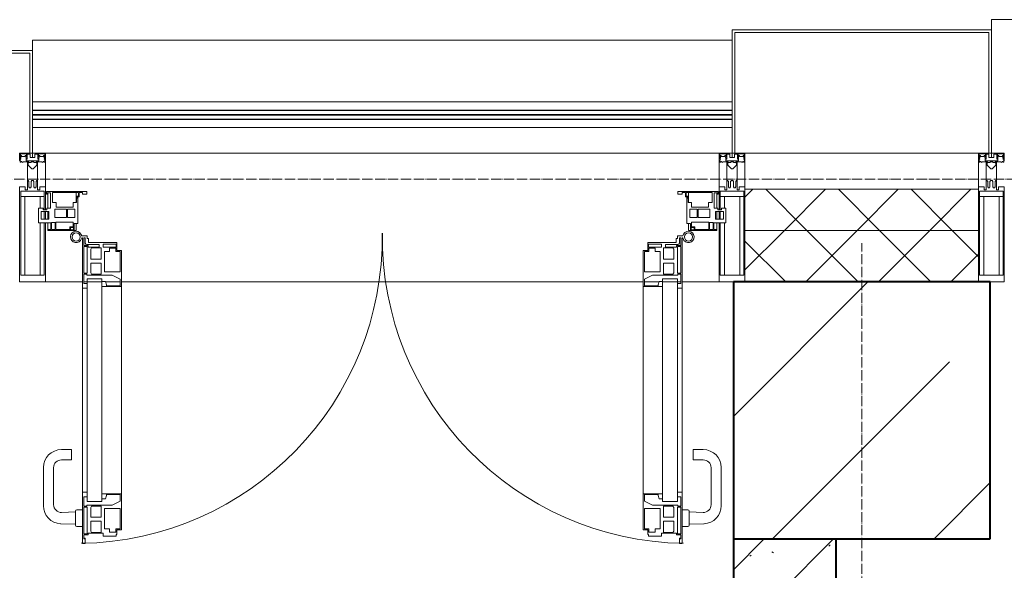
# Model space of a CAD drawing. Header units: millimetres. Extents: x -816133 to 919604, y 87941 to 147341.
# Tile 90 of 256: x -39692 to -37774, y 137513 to 138584. Entities that reach past the tile are written whole.
import ezdxf

# ---------------------------------------------------------------- set-up
doc = ezdxf.new("R2010")
doc.units = ezdxf.units.MM
doc.linetypes.add('ADSK_Линия сетки', pattern=[25, 20, -2.5, 0, -2.5])
doc.linetypes.add('Линия сетки', pattern=[25, 20, -2.5, 0, -2.5])
for name, color, linetype, lineweight in [('A-200-M_WALL', 7, 'Continuous', 18), ('A-200-M_WALL_INT', 7, 'Continuous', 18), ('A-200-M_WALL_PAT', 7, 'Continuous', 40), ('A-214-M_CURT_WALL', 7, 'Continuous', 18), ('A-215-M_CURT_PANEL', 7, 'Continuous', 18), ('A-280-M_COLUMN', 7, 'Continuous', 18), ('A-325-M_DOOR', 7, 'Continuous', 18), ('S-280-M_COLUMN', 7, 'Continuous', 18), ('Z-030-M_GRID', 7, 'Continuous', 9), ('Z-060-M_DETAIL', 7, 'Continuous', 18), ('Поручни', 252, 'Continuous', 5), ('СС-011-ПОЖ-СИГНАЛИЗАЦИЯ', 1, 'Continuous', 30)]:
    doc.layers.add(name, color=color, linetype=linetype, lineweight=lineweight)

# ---------------------------------------------------------------- blocks, each defined once
blk = doc.blocks.new('10эт')
at = {"layer": 'S-280-M_COLUMN', "lineweight": 9}
h = blk.add_hatch(dxfattribs=at)
h.set_pattern_fill('FP_6', color=9, style=0, pattern_type=2)
h.set_pattern_definition([(45, (221501.7, 104051.05), (-314.309, 314.309), []), (45, (221816.03, 104051.05), (-314.309, 314.309), [555.625, -111.125, 3.353, -107.772])])
h.paths.add_polyline_path([(322501.7, 136451.1), (322501.7, 136951.1), (322001.7, 136951.1), (322001.7, 136451.1), (322179.8, 136451.1)])
at = {"layer": 'A-200-M_WALL', "color": 9, "lineweight": 9}
for p, q in [((322479.2, 137131.1), (322024.2, 137131.1)), ((322024.2, 137131.1), (322024.2, 136951.1)), ((322479.2, 136951.1), (322479.2, 137131.1)), ((322479.2, 137051.1), (322024.2, 137051.1))]:
    blk.add_line(p, q, dxfattribs=at)
at = {"layer": 'A-200-M_WALL_INT', "color": 9, "lineweight": 40}
for p, q in [((322001.7, 136451.1), (322001.7, 129901.1)), ((322201.7, 130651.1), (322201.7, 136451.1))]:
    blk.add_line(p, q, dxfattribs=at)
at = {"layer": 'A-200-M_WALL_PAT', "color": 9, "linetype": 'Continuous', "lineweight": 5}
for p, q in [((322024.2, 137115.6), (322039.7, 137131.1)), ((322144.9, 137051.1), (322064.9, 137131.1)), ((322101.1, 137051.1), (322181.1, 137131.1)), ((322286.3, 137051.1), (322206.3, 137131.1)), ((322242.5, 137051.1), (322322.5, 137131.1)), ((322427.7, 137051.1), (322347.7, 137131.1)), ((322384, 137051.1), (322464, 137131.1)), ((322024.2, 136974.1), (322101.1, 137051.1)), ((322142.5, 136951.1), (322242.5, 137051.1)), ((322244.9, 136951.1), (322144.9, 137051.1)), ((322284, 136951.1), (322384, 137051.1)), ((322386.3, 136951.1), (322286.3, 137051.1)), ((322479.2, 136999.6), (322427.7, 137051.1)), ((322103.5, 136951.1), (322024.2, 137030.3)), ((322425.4, 136951.1), (322479.2, 137004.9))]:
    blk.add_line(p, q, dxfattribs=at)
at = {"layer": 'A-200-M_WALL_PAT', "color": 9, "linetype": 'Continuous', "lineweight": 9}
for p, q in [((322001.7, 136256.2), (322196.6, 136451.1)), ((322001.7, 136390.9), (322061.9, 136451.1)), ((322187.5, 136437), (322190.2, 136439.1)), ((322033.5, 136417.5), (322036.2, 136419.5)), ((322076.7, 136425.9), (322079.6, 136424.1))]:
    blk.add_line(p, q, dxfattribs=at)
at = {"layer": 'A-214-M_CURT_WALL', "color": 9, "lineweight": 5, "extrusion": (0, 0, -1)}
for p, q in [((320631.7, 137201.1), (320611.7, 137201.1)), ((320661.7, 137201.1), (320636.7, 137201.1)), ((320661.7, 137091), (320661.7, 137201.1)), ((321999.2, 137201.1), (321974.2, 137201.1)), ((321974.2, 137201.1), (321974.2, 137091)), ((322024.2, 137201.1), (322004.2, 137201.1)), ((322024.2, 136951.1), (322024.2, 137201.1)), ((322499.2, 137201.1), (322479.2, 137201.1)), ((322479.2, 137201.1), (322479.2, 136951.1)), ((322529.2, 137201.1), (322504.2, 137201.1)), ((320661.7, 137072.7), (320661.7, 137087.7)), ((321974.2, 137087.7), (321974.2, 137072.7)), ((320661.7, 136951.1), (320661.7, 137066)), ((321974.2, 137066), (321974.2, 136951.1)), ((320611.7, 136951.1), (320661.7, 136951.1)), ((321974.2, 136951.1), (322001.7, 136951.1)), ((322501.7, 136951.1), (322529.2, 136951.1))]:
    blk.add_line(p, q, dxfattribs=at)
at = {"layer": 'A-214-M_CURT_WALL', "color": 9, "lineweight": 5}
for p, q in [((321974.2, 137201.1), (320661.7, 137201.1)), ((320734.3, 136951.1), (320661.7, 136951.1)), ((320772, 136951.1), (320736.4, 136951.1)), ((320807.4, 136951.1), (320778.8, 136951.1)), ((321826.2, 136951.1), (320809.7, 136951.1)), ((321857.1, 136951.1), (321828.5, 136951.1)), ((321899.6, 136951.1), (321863.9, 136951.1)), ((321974.2, 136951.1), (321901.7, 136951.1))]:
    blk.add_line(p, q, dxfattribs=at)
at = {"layer": 'A-215-M_CURT_PANEL', "color": 9, "lineweight": 5}
for p, q in [((320663.7, 137121.6), (320663.7, 137126.6)), ((320663.7, 137126.6), (320742.7, 137126.6)), ((320665.2, 137121.6), (320663.7, 137121.6)), ((320665.2, 137124.4), (320665.2, 137121.6)), ((320671.7, 137124.4), (320665.2, 137124.4)), ((320666.7, 137124.4), (320666.7, 137094.5)), ((320671.7, 137094.5), (320671.7, 137124.4)), ((320726, 137124.8), (320675.5, 137124.8)), ((320675.5, 137124.8), (320675.5, 137105.6)), ((320721.7, 137105.6), (320721.7, 137124.9)), ((320726, 137118), (320726, 137124.8)), ((320727.7, 137124.6), (320727.7, 137116.3)), ((320734.1, 137124.6), (320727.7, 137124.6)), ((320734.1, 137121.6), (320734.1, 137124.6)), ((320742.7, 137121.6), (320734.1, 137121.6)), ((320742.7, 137126.6), (320742.7, 137121.6)), ((321893.2, 137126.6), (321972.2, 137126.6)), ((321893.2, 137121.6), (321893.2, 137126.6)), ((321901.8, 137121.6), (321893.2, 137121.6)), ((321901.8, 137124.6), (321901.8, 137121.6)), ((321908.2, 137124.6), (321901.8, 137124.6)), ((321908.2, 137116.3), (321908.2, 137124.6)), ((321909.9, 137124.8), (321909.9, 137118)), ((321960.4, 137124.8), (321909.9, 137124.8)), ((321914.2, 137124.9), (321914.2, 137105.6)), ((321960.4, 137105.6), (321960.4, 137124.8)), ((321964.2, 137124.4), (321964.2, 137094.5)), ((321970.7, 137124.4), (321964.2, 137124.4)), ((321969.2, 137094.5), (321969.2, 137124.4)), ((321970.7, 137121.6), (321970.7, 137124.4)), ((321972.2, 137121.6), (321970.7, 137121.6)), ((321972.2, 137126.6), (321972.2, 137121.6)), ((320675.5, 137105.6), (320682.7, 137105.6)), ((320682.7, 137105.6), (320682.7, 137096.1)), ((320715.9, 137105.6), (320722.2, 137105.6)), ((320715.9, 137096.1), (320715.9, 137105.6)), ((320722.2, 137112.1), (320723, 137112.9)), ((320722.2, 137105.6), (320722.2, 137112.1)), ((320723, 137118), (320726, 137118)), ((320723, 137112.9), (320723, 137118)), ((320724.7, 137116.3), (320724.7, 137064.5)), ((320727.7, 137116.3), (320724.7, 137116.3)), ((321911.2, 137116.3), (321908.2, 137116.3)), ((321909.9, 137118), (321912.9, 137118)), ((321911.2, 137064.5), (321911.2, 137116.3)), ((321912.9, 137118), (321912.9, 137112.9)), ((321912.9, 137112.9), (321913.7, 137112.1)), ((321913.7, 137112.1), (321913.7, 137105.6)), ((321913.7, 137105.6), (321920, 137105.6)), ((321920, 137105.6), (321920, 137096.1)), ((321953.2, 137105.6), (321960.4, 137105.6)), ((321953.2, 137096.1), (321953.2, 137105.6)), ((320648.7, 137094.5), (320657.7, 137094.5)), ((320648.7, 137066), (320648.7, 137094.5)), ((320653.8, 137087.7), (320653.8, 137072.7)), ((320668.8, 137087.7), (320653.8, 137087.7)), ((320657.7, 137094.5), (320657.7, 137091)), ((320657.7, 137091), (320664.7, 137091)), ((320664.7, 137094.5), (320671.7, 137094.5)), ((320664.7, 137091), (320664.7, 137094.5)), ((320666.7, 137087.7), (320666.7, 137072.7)), ((320668.8, 137072.7), (320668.8, 137087.7)), ((320680.1, 137092.3), (320680.1, 137076.1)), ((320702.8, 137092.3), (320680.1, 137092.3)), ((320682.7, 137096.1), (320715.9, 137096.1)), ((320702.8, 137076.1), (320702.8, 137092.3)), ((320705, 137092.3), (320705, 137076.1)), ((320719.3, 137092.3), (320705, 137092.3)), ((320719.3, 137076.1), (320719.3, 137092.3)), ((321916.7, 137092.3), (321916.7, 137076.1)), ((321930.9, 137092.3), (321916.7, 137092.3)), ((321920, 137096.1), (321953.2, 137096.1)), ((321930.9, 137076.1), (321930.9, 137092.3)), ((321933.1, 137092.3), (321933.1, 137076.1)), ((321955.8, 137092.3), (321933.1, 137092.3)), ((321955.8, 137076.1), (321955.8, 137092.3)), ((321964.2, 137094.5), (321971.2, 137094.5)), ((321967.1, 137087.7), (321967.1, 137072.7)), ((321982.1, 137087.7), (321967.1, 137087.7)), ((321969.2, 137072.7), (321969.2, 137087.7)), ((321971.2, 137094.5), (321971.2, 137091)), ((321971.2, 137091), (321978.2, 137091)), ((321978.2, 137094.5), (321987.2, 137094.5)), ((321978.2, 137091), (321978.2, 137094.5)), ((321982.1, 137072.7), (321982.1, 137087.7)), ((321987.2, 137094.5), (321987.2, 137066)), ((320672.1, 137066), (320648.7, 137066)), ((320653.8, 137072.7), (320668.8, 137072.7)), ((320666.7, 137066), (320666.7, 137052.6)), ((320672.1, 137052.6), (320672.1, 137066)), ((320673.7, 137066.5), (320673.7, 137052.9)), ((320680.7, 137066.5), (320673.7, 137066.5)), ((320680.1, 137076.1), (320702.8, 137076.1)), ((320680.7, 137052.9), (320680.7, 137066.5)), ((320682.1, 137066.8), (320682.1, 137052.7)), ((320716.1, 137066.8), (320682.1, 137066.8)), ((320705, 137076.1), (320719.3, 137076.1)), ((320716.1, 137058.3), (320716.1, 137066.8)), ((320717.7, 137064.5), (320717.7, 137051.1)), ((320724.7, 137064.5), (320717.7, 137064.5)), ((320721.7, 137051.1), (320721.7, 137064.5)), ((321918.2, 137064.5), (321911.2, 137064.5)), ((321914.2, 137064.5), (321914.2, 137051.1)), ((321916.7, 137076.1), (321930.9, 137076.1)), ((321918.2, 137051.1), (321918.2, 137064.5)), ((321953.8, 137066.8), (321919.8, 137066.8)), ((321919.8, 137066.8), (321919.8, 137058.3)), ((321933.1, 137076.1), (321955.8, 137076.1)), ((321953.8, 137052.7), (321953.8, 137066.8)), ((321955.2, 137066.5), (321955.2, 137052.9)), ((321962.2, 137066.5), (321955.2, 137066.5)), ((321962.2, 137052.9), (321962.2, 137066.5)), ((321963.8, 137066), (321963.8, 137052.6)), ((321987.2, 137066), (321963.8, 137066)), ((321967.1, 137072.7), (321982.1, 137072.7)), ((321969.2, 137052.6), (321969.2, 137066)), ((320666.7, 137052.6), (320672.1, 137052.6)), ((320666.7, 137051.1), (320666.7, 137052.6)), ((320717.7, 137051.1), (320666.7, 137051.1)), ((320673.7, 137052.9), (320680.7, 137052.9)), ((320682.1, 137052.7), (320709.1, 137052.7)), ((320709.1, 137058.3), (320716.1, 137058.3)), ((320709.1, 137052.7), (320709.1, 137058.3)), ((320710.4, 137056.7), (320710.4, 137052.4)), ((320716.4, 137056.7), (320710.4, 137056.7)), ((320710.4, 137052.4), (320716.4, 137052.4)), ((320716.4, 137052.4), (320716.4, 137056.7)), ((320717.7, 137051.1), (320721.7, 137051.1)), ((321914.2, 137051.1), (321918.2, 137051.1)), ((321969.2, 137051.1), (321918.2, 137051.1)), ((321919.5, 137056.7), (321919.5, 137052.4)), ((321925.5, 137056.7), (321919.5, 137056.7)), ((321919.5, 137052.4), (321925.5, 137052.4)), ((321919.8, 137058.3), (321926.8, 137058.3)), ((321925.5, 137052.4), (321925.5, 137056.7)), ((321926.8, 137058.3), (321926.8, 137052.7)), ((321926.8, 137052.7), (321953.8, 137052.7)), ((321955.2, 137052.9), (321962.2, 137052.9)), ((321963.8, 137052.6), (321969.2, 137052.6)), ((321969.2, 137052.6), (321969.2, 137051.1))]:
    blk.add_line(p, q, dxfattribs=at)
at = {"layer": 'A-280-M_COLUMN', "color": 9, "lineweight": 5}
for p, q in [((323866.7, 137461.1), (322504.2, 137461.1)), ((322504.2, 137441.1), (322504.2, 137461.1)), ((322504.2, 137441.1), (321999.2, 137441.1)), ((321999.2, 137441.1), (321999.2, 137201.1)), ((322004.2, 137201.1), (322004.2, 137436.1)), ((322004.2, 137436.1), (322499.2, 137436.1)), ((322499.2, 137436.1), (322499.2, 137201.1)), ((322504.2, 137201.1), (322504.2, 137441.1)), ((321999.2, 137421.1), (320636.7, 137421.1)), ((320636.7, 137401.1), (320636.7, 137421.1)), ((320636.7, 137401.1), (320266.7, 137401.1)), ((320271.7, 137396.1), (320631.7, 137396.1)), ((320631.7, 137396.1), (320631.7, 137201.1)), ((320636.7, 137201.1), (320636.7, 137401.1)), ((320631.7, 137201.1), (320636.7, 137201.1)), ((321999.2, 137201.1), (322004.2, 137201.1)), ((322024.2, 137201.1), (322479.2, 137201.1)), ((322499.2, 137201.1), (322504.2, 137201.1))]:
    blk.add_line(p, q, dxfattribs=at)
at = {"layer": 'A-325-M_DOOR', "color": 9, "lineweight": 5}
for p, q in [((320742.9, 137040.3), (320732.6, 137040.3)), ((320734.3, 137036.8), (320734.3, 136938.8)), ((320736.4, 137021.8), (320736.4, 137036.8)), ((320736.4, 137036.8), (320739.4, 137036.8)), ((320739.4, 137036.8), (320739.4, 137026.5)), ((320742.9, 137035.4), (320742.9, 137040.3)), ((320745.6, 137035.4), (320742.9, 137035.4)), ((320745.6, 137027.8), (320745.6, 137035.4)), ((320800.9, 137027.8), (320745.6, 137027.8)), ((320800.9, 137011.8), (320800.9, 137027.8)), ((321835.1, 137027.8), (321890.4, 137027.8)), ((321835.1, 137011.8), (321835.1, 137027.8)), ((321890.4, 137035.4), (321893.1, 137035.4)), ((321890.4, 137027.8), (321890.4, 137035.4)), ((321893.1, 137040.3), (321903.4, 137040.3)), ((321893.1, 137035.4), (321893.1, 137040.3)), ((321899.6, 137036.8), (321896.6, 137036.8)), ((321896.6, 137036.8), (321896.6, 137026.5)), ((321899.6, 137021.8), (321899.6, 137036.8)), ((321901.7, 137036.8), (321901.7, 136938.8)), ((320745.1, 137021.8), (320736.4, 137021.8)), ((320736.4, 136967.7), (320736.4, 137020.1)), ((320736.4, 137020.1), (320743.4, 137020.1)), ((320742.5, 137023.5), (320766.7, 137023.5)), ((320743.4, 137020.1), (320743.4, 136967.7)), ((320745.1, 137018.8), (320745.1, 137021.8)), ((320766.7, 137018.8), (320745.1, 137018.8)), ((320750.4, 137014.3), (320751.9, 137017)), ((320750.4, 136995.3), (320750.4, 137014.3)), ((320751.9, 137017), (320770.3, 137017)), ((320766.7, 137023.5), (320766.7, 137018.8)), ((320770.3, 137017), (320770.3, 136995.3)), ((320774.4, 137018.8), (320774.4, 137024.3)), ((320774.4, 137024.3), (320799.4, 137024.3)), ((320799.4, 137018.8), (320774.4, 137018.8)), ((320776.7, 136970.5), (320776.7, 137010)), ((320776.7, 137010), (320786.8, 137010)), ((320786.8, 137010), (320786.8, 137016.6)), ((320786.8, 137016.6), (320799.2, 137016.6)), ((320799.2, 137016.6), (320799.2, 137010.1)), ((320799.2, 137010.1), (320807.4, 137010.1)), ((320799.4, 137024.3), (320799.4, 137018.8)), ((320809.7, 137011.8), (320800.9, 137011.8)), ((320807.4, 137010.1), (320807.4, 136970.5)), ((320809.7, 136941.8), (320809.7, 137011.8)), ((321826.2, 137011.8), (321835.1, 137011.8)), ((321826.2, 136941.8), (321826.2, 137011.8)), ((321828.6, 137010.1), (321828.6, 136970.5)), ((321836.8, 137010.1), (321828.6, 137010.1)), ((321836.6, 137024.3), (321836.6, 137018.8)), ((321861.6, 137024.3), (321836.6, 137024.3)), ((321836.6, 137018.8), (321861.6, 137018.8)), ((321836.8, 137016.6), (321836.8, 137010.1)), ((321849.2, 137016.6), (321836.8, 137016.6)), ((321849.2, 137010), (321849.2, 137016.6)), ((321859.3, 137010), (321849.2, 137010)), ((321859.3, 136970.5), (321859.3, 137010)), ((321861.6, 137018.8), (321861.6, 137024.3)), ((321865.7, 137017), (321865.7, 136995.3)), ((321884, 137017), (321865.7, 137017)), ((321869.3, 137023.5), (321869.3, 137018.8)), ((321893.5, 137023.5), (321869.3, 137023.5)), ((321869.3, 137018.8), (321890.9, 137018.8)), ((321885.6, 137014.3), (321884, 137017)), ((321885.6, 136995.3), (321885.6, 137014.3)), ((321890.9, 137021.8), (321899.6, 137021.8)), ((321890.9, 137018.8), (321890.9, 137021.8)), ((321892.6, 137020.1), (321892.6, 136967.7)), ((321899.6, 137020.1), (321892.6, 137020.1)), ((321899.6, 136967.7), (321899.6, 137020.1)), ((320770.3, 136995.3), (320750.4, 136995.3)), ((320750.4, 136968.4), (320750.4, 136987.5)), ((320750.4, 136987.5), (320770.3, 136987.5)), ((320770.3, 136987.5), (320770.3, 136965.8)), ((321865.7, 136995.3), (321885.6, 136995.3)), ((321885.6, 136987.5), (321865.7, 136987.5)), ((321865.7, 136987.5), (321865.7, 136965.8)), ((321885.6, 136968.4), (321885.6, 136987.5)), ((320743.4, 136967.7), (320736.4, 136967.7)), ((320751.9, 136965.8), (320750.4, 136968.4)), ((320807.4, 136970.5), (320776.7, 136970.5)), ((321828.6, 136970.5), (321859.3, 136970.5)), ((321884, 136965.8), (321885.6, 136968.4)), ((321892.6, 136967.7), (321899.6, 136967.7)), ((320734.3, 136956.8), (320734.3, 136523.8)), ((320736.4, 136947.9), (320736.4, 136966)), ((320736.4, 136966), (320742.6, 136966)), ((320743.4, 136947.9), (320736.4, 136947.9)), ((320742.6, 136966), (320742.6, 136964)), ((320742.6, 136964), (320791.6, 136964)), ((320743.4, 136956.8), (320772, 136956.8)), ((320743.4, 136956.8), (320743.4, 136523.8)), ((320743.4, 136938.8), (320743.4, 136947.9)), ((320770.3, 136965.8), (320751.9, 136965.8)), ((320772, 136523.8), (320772, 136956.8)), ((320778.7, 136951.5), (320772, 136951.5)), ((320772, 136951.5), (320772, 136941.8)), ((320780.9, 136945.4), (320778.7, 136951.5)), ((320791.6, 136964), (320807.4, 136956.3)), ((320807.4, 136956.3), (320807.4, 136943.3)), ((321844.3, 136964), (321828.5, 136956.3)), ((321828.5, 136956.3), (321828.5, 136943.3)), ((321893.4, 136964), (321844.3, 136964)), ((321855.1, 136945.4), (321857.3, 136951.5)), ((321857.3, 136951.5), (321863.9, 136951.5)), ((321863.9, 136523.8), (321863.9, 136956.8)), ((321892.6, 136956.8), (321863.9, 136956.8)), ((321863.9, 136951.5), (321863.9, 136941.8)), ((321865.7, 136965.8), (321884, 136965.8)), ((321892.6, 136956.8), (321892.6, 136523.8)), ((321892.6, 136947.9), (321899.6, 136947.9)), ((321892.6, 136938.8), (321892.6, 136947.9)), ((321893.4, 136966), (321893.4, 136964)), ((321899.6, 136966), (321893.4, 136966)), ((321899.6, 136947.9), (321899.6, 136966)), ((321901.7, 136956.8), (321901.7, 136523.8)), ((320734.3, 136938.8), (320743.4, 136938.8)), ((320772, 136941.8), (320809.7, 136941.8)), ((320780.9, 136943.3), (320780.9, 136945.4)), ((320807.4, 136943.3), (320780.9, 136943.3)), ((320809.7, 136538.8), (320809.7, 136941.8)), ((321863.9, 136941.8), (321826.2, 136941.8)), ((321826.2, 136538.8), (321826.2, 136941.8)), ((321828.5, 136943.3), (321855.1, 136943.3)), ((321855.1, 136943.3), (321855.1, 136945.4)), ((321901.7, 136938.8), (321892.6, 136938.8)), ((320692.9, 136624.6), (320712.9, 136624.6)), ((320712.9, 136624.6), (320712.9, 136604.6)), ((321943.1, 136624.6), (321923.1, 136624.6)), ((321923.1, 136624.6), (321923.1, 136604.6)), ((320712.9, 136604.6), (320692.9, 136604.6)), ((321923.1, 136604.6), (321943.1, 136604.6)), ((320657.9, 136515.4), (320657.9, 136589.6)), ((320677.9, 136589.6), (320677.9, 136517.3)), ((321958.1, 136589.6), (321958.1, 136517.3)), ((321978.1, 136515.4), (321978.1, 136589.6)), ((320743.4, 136541.8), (320734.3, 136541.8)), ((320734.3, 136541.8), (320734.3, 136442.2)), ((320743.4, 136541.8), (320734.3, 136541.8)), ((320734.3, 136541.8), (320734.3, 136442.2)), ((320736.4, 136514.6), (320736.4, 136532.7)), ((320736.4, 136532.7), (320743.4, 136532.7)), ((320736.4, 136514.6), (320736.4, 136532.7)), ((320736.4, 136532.7), (320743.4, 136532.7)), ((320743.4, 136532.7), (320743.4, 136541.8)), ((320743.4, 136532.7), (320743.4, 136541.8)), ((320809.7, 136538.8), (320772, 136538.8)), ((320772, 136538.8), (320772, 136529.1)), ((320809.7, 136538.8), (320772, 136538.8)), ((320772, 136538.8), (320772, 136529.1)), ((320772, 136529.1), (320778.7, 136529.1)), ((320772, 136529.1), (320778.7, 136529.1)), ((320778.7, 136529.1), (320780.9, 136535.2)), ((320778.7, 136529.1), (320780.9, 136535.2)), ((320780.9, 136535.2), (320780.9, 136537.3)), ((320780.9, 136537.3), (320807.4, 136537.3)), ((320780.9, 136535.2), (320780.9, 136537.3)), ((320780.9, 136537.3), (320807.4, 136537.3)), ((320807.4, 136537.3), (320807.4, 136524.2)), ((320807.4, 136537.3), (320807.4, 136524.2)), ((320809.7, 136468.8), (320809.7, 136538.8)), ((320809.7, 136468.8), (320809.7, 136538.8)), ((321826.2, 136538.8), (321863.9, 136538.8)), ((321826.2, 136468.8), (321826.2, 136538.8)), ((321826.2, 136538.8), (321863.9, 136538.8)), ((321826.2, 136468.8), (321826.2, 136538.8)), ((321828.5, 136537.3), (321828.5, 136524.2)), ((321855.1, 136537.3), (321828.5, 136537.3)), ((321828.5, 136537.3), (321828.5, 136524.2)), ((321855.1, 136537.3), (321828.5, 136537.3)), ((321855.1, 136535.2), (321855.1, 136537.3)), ((321855.1, 136535.2), (321855.1, 136537.3)), ((321857.3, 136529.1), (321855.1, 136535.2)), ((321857.3, 136529.1), (321855.1, 136535.2)), ((321863.9, 136529.1), (321857.3, 136529.1)), ((321863.9, 136529.1), (321857.3, 136529.1)), ((321863.9, 136538.8), (321863.9, 136529.1)), ((321863.9, 136538.8), (321863.9, 136529.1)), ((321892.6, 136541.8), (321901.7, 136541.8)), ((321892.6, 136532.7), (321892.6, 136541.8)), ((321892.6, 136541.8), (321901.7, 136541.8)), ((321892.6, 136532.7), (321892.6, 136541.8)), ((321899.6, 136532.7), (321892.6, 136532.7)), ((321899.6, 136532.7), (321892.6, 136532.7)), ((321899.6, 136514.6), (321899.6, 136532.7)), ((321899.6, 136514.6), (321899.6, 136532.7)), ((321901.7, 136541.8), (321901.7, 136442.2)), ((321901.7, 136541.8), (321901.7, 136442.2)), ((320722.9, 136507.6), (320734.4, 136507.6)), ((320742.6, 136514.6), (320736.4, 136514.6)), ((320742.6, 136514.6), (320736.4, 136514.6)), ((320736.4, 136460.5), (320736.4, 136512.9)), ((320736.4, 136512.9), (320743.4, 136512.9)), ((320736.4, 136460.5), (320736.4, 136512.9)), ((320736.4, 136512.9), (320743.4, 136512.9)), ((320791.6, 136516.6), (320742.6, 136516.6)), ((320742.6, 136516.6), (320742.6, 136514.6)), ((320791.6, 136516.6), (320742.6, 136516.6)), ((320742.6, 136516.6), (320742.6, 136514.6)), ((320743.4, 136523.8), (320772, 136523.8)), ((320743.4, 136512.9), (320743.4, 136460.5)), ((320743.4, 136512.9), (320743.4, 136460.5)), ((320750.4, 136512.1), (320751.9, 136514.8)), ((320750.4, 136512.1), (320751.9, 136514.8)), ((320750.4, 136493.1), (320750.4, 136512.1)), ((320750.4, 136493.1), (320750.4, 136512.1)), ((320751.9, 136514.8), (320770.3, 136514.8)), ((320751.9, 136514.8), (320770.3, 136514.8)), ((320770.3, 136514.8), (320770.3, 136493.1)), ((320770.3, 136514.8), (320770.3, 136493.1)), ((320776.7, 136470.6), (320776.7, 136510.1)), ((320776.7, 136510.1), (320807.4, 136510.1)), ((320776.7, 136470.6), (320776.7, 136510.1)), ((320776.7, 136510.1), (320807.4, 136510.1)), ((320807.4, 136524.2), (320791.6, 136516.6)), ((320807.4, 136524.2), (320791.6, 136516.6)), ((320807.4, 136510.1), (320807.4, 136470.5)), ((320807.4, 136510.1), (320807.4, 136470.5)), ((321828.5, 136524.2), (321844.3, 136516.6)), ((321828.5, 136524.2), (321844.3, 136516.6)), ((321859.3, 136510.1), (321828.6, 136510.1)), ((321828.6, 136510.1), (321828.6, 136470.5)), ((321859.3, 136510.1), (321828.6, 136510.1)), ((321828.6, 136510.1), (321828.6, 136470.5)), ((321844.3, 136516.6), (321893.4, 136516.6)), ((321844.3, 136516.6), (321893.4, 136516.6)), ((321859.3, 136470.6), (321859.3, 136510.1)), ((321859.3, 136470.6), (321859.3, 136510.1)), ((321892.6, 136523.8), (321863.9, 136523.8)), ((321865.7, 136514.8), (321865.7, 136493.1)), ((321884, 136514.8), (321865.7, 136514.8)), ((321865.7, 136514.8), (321865.7, 136493.1)), ((321884, 136514.8), (321865.7, 136514.8)), ((321885.6, 136512.1), (321884, 136514.8)), ((321885.6, 136512.1), (321884, 136514.8)), ((321885.6, 136493.1), (321885.6, 136512.1)), ((321885.6, 136493.1), (321885.6, 136512.1)), ((321899.6, 136512.9), (321892.6, 136512.9)), ((321892.6, 136512.9), (321892.6, 136460.5)), ((321899.6, 136512.9), (321892.6, 136512.9)), ((321892.6, 136512.9), (321892.6, 136460.5)), ((321893.4, 136516.6), (321893.4, 136514.6)), ((321893.4, 136516.6), (321893.4, 136514.6)), ((321893.4, 136514.6), (321899.6, 136514.6)), ((321893.4, 136514.6), (321899.6, 136514.6)), ((321899.6, 136460.5), (321899.6, 136512.9)), ((321899.6, 136460.5), (321899.6, 136512.9)), ((321913.1, 136507.6), (321901.6, 136507.6)), ((320693.4, 136502.3), (320720.4, 136503.3)), ((320720.4, 136477.6), (320720.4, 136505.1)), ((320770.3, 136493.1), (320750.4, 136493.1)), ((320770.3, 136493.1), (320750.4, 136493.1)), ((321865.7, 136493.1), (321885.6, 136493.1)), ((321865.7, 136493.1), (321885.6, 136493.1)), ((321915.6, 136477.6), (321915.6, 136505.1)), ((321942.5, 136502.3), (321915.6, 136503.3)), ((320720.4, 136479.4), (320691.5, 136480.4)), ((320734.4, 136475.1), (320722.9, 136475.1)), ((320750.4, 136466.2), (320750.4, 136485.3)), ((320750.4, 136485.3), (320770.3, 136485.3)), ((320750.4, 136466.2), (320750.4, 136485.3)), ((320750.4, 136485.3), (320770.3, 136485.3)), ((320770.3, 136485.3), (320770.3, 136463.6)), ((320770.3, 136485.3), (320770.3, 136463.6)), ((320786.8, 136470.6), (320776.7, 136470.6)), ((320786.8, 136470.6), (320776.7, 136470.6)), ((320786.8, 136464), (320786.8, 136470.6)), ((320786.8, 136464), (320786.8, 136470.6)), ((320807.4, 136470.5), (320799.2, 136470.5)), ((320799.2, 136470.5), (320799.2, 136464)), ((320807.4, 136470.5), (320799.2, 136470.5)), ((320799.2, 136470.5), (320799.2, 136464)), ((320800.9, 136459.3), (320800.9, 136468.8)), ((320800.9, 136468.8), (320809.7, 136468.8)), ((320800.9, 136459.3), (320800.9, 136468.8)), ((320800.9, 136468.8), (320809.7, 136468.8)), ((321835.1, 136468.8), (321826.2, 136468.8)), ((321835.1, 136468.8), (321826.2, 136468.8)), ((321828.6, 136470.5), (321836.8, 136470.5)), ((321828.6, 136470.5), (321836.8, 136470.5)), ((321835.1, 136459.3), (321835.1, 136468.8)), ((321835.1, 136459.3), (321835.1, 136468.8)), ((321836.8, 136470.5), (321836.8, 136464)), ((321836.8, 136470.5), (321836.8, 136464)), ((321849.2, 136470.6), (321859.3, 136470.6)), ((321849.2, 136464), (321849.2, 136470.6)), ((321849.2, 136470.6), (321859.3, 136470.6)), ((321849.2, 136464), (321849.2, 136470.6)), ((321885.6, 136485.3), (321865.7, 136485.3)), ((321865.7, 136485.3), (321865.7, 136463.6)), ((321885.6, 136485.3), (321865.7, 136485.3)), ((321865.7, 136485.3), (321865.7, 136463.6)), ((321885.6, 136466.2), (321885.6, 136485.3)), ((321885.6, 136466.2), (321885.6, 136485.3)), ((321901.6, 136475.1), (321913.1, 136475.1)), ((321915.6, 136479.4), (321944.4, 136480.4)), ((320743.4, 136460.5), (320736.4, 136460.5)), ((320743.4, 136460.5), (320736.4, 136460.5)), ((320736.4, 136450.8), (320736.4, 136458.8)), ((320736.4, 136458.8), (320745.1, 136458.8)), ((320736.4, 136450.8), (320736.4, 136458.8)), ((320736.4, 136458.8), (320745.1, 136458.8)), ((320738.2, 136450.8), (320736.4, 136450.8)), ((320738.2, 136450.8), (320736.4, 136450.8)), ((320739.4, 136452.1), (320738.2, 136452.1)), ((320738.2, 136452.1), (320738.2, 136450.8)), ((320739.4, 136452.1), (320738.2, 136452.1)), ((320738.2, 136452.1), (320738.2, 136450.8)), ((320739.4, 136442.2), (320739.4, 136452.1)), ((320739.4, 136442.2), (320739.4, 136452.1)), ((320745.1, 136458.8), (320745.1, 136461.8)), ((320745.1, 136461.8), (320774.4, 136461.8)), ((320745.1, 136458.8), (320745.1, 136461.8)), ((320745.1, 136461.8), (320774.4, 136461.8)), ((320751.9, 136463.6), (320750.4, 136466.2)), ((320751.9, 136463.6), (320750.4, 136466.2)), ((320770.3, 136463.6), (320751.9, 136463.6)), ((320770.3, 136463.6), (320751.9, 136463.6)), ((320774.4, 136461.8), (320774.4, 136456.3)), ((320774.4, 136461.8), (320774.4, 136456.3)), ((320774.4, 136456.3), (320799.4, 136456.3)), ((320774.4, 136456.3), (320799.4, 136456.3)), ((320799.2, 136464), (320786.8, 136464)), ((320799.2, 136464), (320786.8, 136464)), ((320799.4, 136456.3), (320799.4, 136459.3)), ((320799.4, 136459.3), (320800.9, 136459.3)), ((320799.4, 136456.3), (320799.4, 136459.3)), ((320799.4, 136459.3), (320800.9, 136459.3)), ((321836.6, 136459.3), (321835.1, 136459.3)), ((321836.6, 136459.3), (321835.1, 136459.3)), ((321836.6, 136456.3), (321836.6, 136459.3)), ((321836.6, 136456.3), (321836.6, 136459.3)), ((321861.6, 136456.3), (321836.6, 136456.3)), ((321861.6, 136456.3), (321836.6, 136456.3)), ((321836.8, 136464), (321849.2, 136464)), ((321836.8, 136464), (321849.2, 136464)), ((321861.6, 136461.8), (321861.6, 136456.3)), ((321890.9, 136461.8), (321861.6, 136461.8)), ((321861.6, 136461.8), (321861.6, 136456.3)), ((321890.9, 136461.8), (321861.6, 136461.8)), ((321865.7, 136463.6), (321884, 136463.6)), ((321865.7, 136463.6), (321884, 136463.6)), ((321884, 136463.6), (321885.6, 136466.2)), ((321884, 136463.6), (321885.6, 136466.2)), ((321890.9, 136458.8), (321890.9, 136461.8)), ((321890.9, 136458.8), (321890.9, 136461.8)), ((321899.6, 136458.8), (321890.9, 136458.8)), ((321899.6, 136458.8), (321890.9, 136458.8)), ((321892.6, 136460.5), (321899.6, 136460.5)), ((321892.6, 136460.5), (321899.6, 136460.5)), ((321896.6, 136452.1), (321897.8, 136452.1)), ((321896.6, 136442.2), (321896.6, 136452.1)), ((321896.6, 136452.1), (321897.8, 136452.1)), ((321896.6, 136442.2), (321896.6, 136452.1)), ((321897.8, 136452.1), (321897.8, 136450.8)), ((321897.8, 136452.1), (321897.8, 136450.8)), ((321897.8, 136450.8), (321899.6, 136450.8)), ((321897.8, 136450.8), (321899.6, 136450.8)), ((321899.6, 136450.8), (321899.6, 136458.8)), ((321899.6, 136450.8), (321899.6, 136458.8)), ((320734.3, 136442.2), (320739.4, 136442.2)), ((320734.3, 136442.2), (320739.4, 136442.2)), ((321901.7, 136442.2), (321896.6, 136442.2)), ((321901.7, 136442.2), (321896.6, 136442.2))]:
    blk.add_line(p, q, dxfattribs=at)
for centre, radius, start, end in [((320721.7, 137038.4), 11, 9.9716, 343.953), ((320721.7, 137038.4), 8, 90, 270), ((320721.7, 137038.4), 8, 270, 90), ((320721.7, 137038.4), 596.2, 270.9387, 0.704), ((321914.2, 137038.4), 596.2, 179.296, 269.0613), ((321914.2, 137038.4), 11, 196.047, 170.0284), ((321914.2, 137038.4), 8, 90, 270), ((321914.2, 137038.4), 8, 270, 90), ((320734.3, 137034.8), 2.03, 90, 163.9279), ((320742.5, 137026.5), 3, 180, 270), ((321893.5, 137026.5), 3, 270, 0), ((321901.7, 137034.8), 2.03, 16.0721, 90), ((320692.9, 136589.6), 35, 90, 180), ((321943.1, 136589.6), 35, 0, 90), ((320692.9, 136589.6), 15, 90, 180), ((321943.1, 136589.6), 15, 0, 90), ((320692.9, 136515.4), 35, 180, 267.8055), ((320692.9, 136517.3), 15, 180, 272.1944), ((320722.9, 136505.1), 2.5, 90, 180), ((321913.1, 136505.1), 2.5, 0, 90), ((321943.1, 136517.3), 15, 267.8056, 0), ((321943.1, 136515.4), 35, 272.1945, 0), ((320722.9, 136477.6), 2.5, 180, 270), ((321913.1, 136477.6), 2.5, 270, 0)]:
    blk.add_arc(centre, radius, start, end, dxfattribs=at)
at = {"layer": 'S-280-M_COLUMN', "color": 9, "lineweight": 40}
for p, q in [((322501.7, 136951.1), (322001.7, 136951.1)), ((322001.7, 136951.1), (322001.7, 136451.1)), ((322501.7, 136451.1), (322501.7, 136951.1)), ((322001.7, 136451.1), (322501.7, 136451.1))]:
    blk.add_line(p, q, dxfattribs=at)
at = {"layer": 'Z-030-M_GRID', "color": 9, "linetype": 'ADSK_Линия сетки'}
blk.add_line((358421.7, 137151.1), (308438.4, 137151.1), dxfattribs=at)
at = {"layer": 'Z-030-M_GRID', "color": 9, "linetype": 'Линия сетки'}
blk.add_line((322251.7, 116076.8), (322251.7, 137026.1), dxfattribs=at)
at = {"layer": 'Z-060-M_DETAIL', "color": 9, "lineweight": 5, "extrusion": (0, 0, -1)}
for p, q in [((320611.7, 137201.1), (320611.7, 137186.8)), ((320611.7, 137201.1), (320636.7, 137201.1)), ((320613, 137199.8), (320613, 137191.2)), ((320613, 137199.8), (320624.9, 137199.8)), ((320624.9, 137199.8), (320624.9, 137194.2)), ((320631.9, 137199.6), (320626.2, 137199.6)), ((320626.2, 137199.6), (320626.2, 137189.8)), ((320631.9, 137199.6), (320631.9, 137193.1)), ((320661.7, 137201.1), (320636.7, 137201.1)), ((320636.7, 137201.1), (320636.7, 137193.1)), ((320636.7, 137201.1), (320636.7, 137193.1)), ((320641.5, 137199.6), (320647.2, 137199.6)), ((320641.5, 137199.6), (320641.5, 137193.1)), ((320647.2, 137199.6), (320647.2, 137189.8)), ((320660.4, 137199.8), (320648.5, 137199.8)), ((320648.5, 137199.8), (320648.5, 137194.2)), ((320660.4, 137199.8), (320660.4, 137191.2)), ((320661.7, 137201.1), (320661.7, 137186.8)), ((321974.2, 137201.1), (321974.2, 137186.8)), ((321974.2, 137201.1), (321999.2, 137201.1)), ((321975.5, 137199.8), (321975.5, 137191.2)), ((321975.5, 137199.8), (321987.4, 137199.8)), ((321987.4, 137199.8), (321987.4, 137194.2)), ((321994.4, 137199.6), (321988.7, 137199.6)), ((321988.7, 137199.6), (321988.7, 137189.8)), ((321994.4, 137199.6), (321994.4, 137193.1)), ((322024.2, 137201.1), (321999.2, 137201.1)), ((321999.2, 137201.1), (321999.2, 137193.1)), ((321999.2, 137201.1), (321999.2, 137193.1)), ((322004, 137199.6), (322009.7, 137199.6)), ((322004, 137199.6), (322004, 137193.1)), ((322009.7, 137199.6), (322009.7, 137189.8)), ((322022.9, 137199.8), (322011, 137199.8)), ((322011, 137199.8), (322011, 137194.2)), ((322022.9, 137199.8), (322022.9, 137191.2)), ((322024.2, 137201.1), (322024.2, 137186.8)), ((322479.2, 137201.1), (322479.2, 137186.8)), ((322479.2, 137201.1), (322504.2, 137201.1)), ((322480.5, 137199.8), (322480.5, 137191.2)), ((322480.5, 137199.8), (322492.4, 137199.8)), ((322492.4, 137199.8), (322492.4, 137194.2)), ((322499.4, 137199.6), (322493.7, 137199.6)), ((322493.7, 137199.6), (322493.7, 137189.8)), ((322499.4, 137199.6), (322499.4, 137193.1)), ((322529.2, 137201.1), (322504.2, 137201.1)), ((322504.2, 137201.1), (322504.2, 137193.1)), ((322504.2, 137201.1), (322504.2, 137193.1)), ((322509, 137199.6), (322514.7, 137199.6)), ((322509, 137199.6), (322509, 137193.1)), ((322514.7, 137199.6), (322514.7, 137189.8)), ((322527.9, 137199.8), (322516, 137199.8)), ((322516, 137199.8), (322516, 137194.2)), ((322527.9, 137199.8), (322527.9, 137191.2)), ((322529.2, 137201.1), (322529.2, 137186.8)), ((320612.9, 137186.5), (320611.7, 137186.8)), ((320614.2, 137190.5), (320612.9, 137186.5)), ((320612.9, 137184.1), (320612.9, 137186.5)), ((320614.4, 137184.1), (320612.9, 137184.1)), ((320614.2, 137190.5), (320613, 137191.2)), ((320613.5, 137190.9), (320614.2, 137193.1)), ((320615.4, 137196.6), (320614.2, 137196.6)), ((320614.2, 137193.1), (320614.2, 137196.6)), ((320614.4, 137185), (320615.4, 137185)), ((320614.4, 137184.1), (320614.4, 137185)), ((320615.4, 137196.6), (320615.4, 137194.6)), ((320615.4, 137194.6), (320622.5, 137194.6)), ((320617.7, 137183.4), (320615.4, 137185)), ((320618.3, 137184.5), (320617.7, 137183.4)), ((320629.3, 137184.5), (320618.3, 137184.5)), ((320623.5, 137196.6), (320622.5, 137196.6)), ((320622.5, 137194.6), (320622.5, 137196.6)), ((320623.5, 137196.6), (320624.5, 137193.8)), ((320624, 137193.4), (320624.9, 137194.2)), ((320624, 137193.4), (320625.4, 137189.7)), ((320624.5, 137192), (320624.5, 137186.3)), ((320624.5, 137186.3), (320636.7, 137186.3)), ((320626.2, 137189.8), (320625.5, 137189.7)), ((320626.7, 137148.1), (320626.7, 137184.1)), ((320626.7, 137184.1), (320629.2, 137184.1)), ((320629.2, 137182.6), (320628.2, 137182.6)), ((320628.2, 137182.6), (320628.2, 137178.1)), ((320628.2, 137178.1), (320635.2, 137171.1)), ((320629.2, 137184.1), (320629.2, 137182.6)), ((320629.3, 137183.1), (320629.3, 137184.5)), ((320634.1, 137183.1), (320629.3, 137183.1)), ((320636.7, 137193.1), (320631.9, 137193.1)), ((320634.1, 137183.1), (320634.1, 137184.2)), ((320634.1, 137184.2), (320636.7, 137184.2)), ((320636.7, 137193.1), (320641.5, 137193.1)), ((320636.7, 137186.3), (320636.7, 137184.2)), ((320648.9, 137186.3), (320636.7, 137186.3)), ((320636.7, 137186.3), (320636.7, 137184.2)), ((320639.3, 137184.2), (320636.7, 137184.2)), ((320645.2, 137178.1), (320638.2, 137171.1)), ((320639.3, 137183.1), (320639.3, 137184.2)), ((320639.3, 137183.1), (320644.1, 137183.1)), ((320644.1, 137183.1), (320644.1, 137184.5)), ((320644.1, 137184.5), (320655.1, 137184.5)), ((320646.7, 137184.1), (320644.2, 137184.1)), ((320644.2, 137184.1), (320644.2, 137182.6)), ((320644.2, 137182.6), (320645.2, 137182.6)), ((320645.2, 137182.6), (320645.2, 137178.1)), ((320646.7, 137148.1), (320646.7, 137184.1)), ((320647.2, 137189.8), (320648, 137189.7)), ((320649.4, 137193.4), (320648.1, 137189.7)), ((320649.4, 137193.4), (320648.5, 137194.2)), ((320649.9, 137196.6), (320648.9, 137193.8)), ((320648.9, 137192), (320648.9, 137186.3)), ((320649.9, 137196.6), (320650.9, 137196.6)), ((320650.9, 137194.6), (320650.9, 137196.6)), ((320658, 137194.6), (320650.9, 137194.6)), ((320655.1, 137184.5), (320655.7, 137183.4)), ((320655.7, 137183.4), (320658, 137185)), ((320658, 137196.6), (320659.2, 137196.6)), ((320658, 137196.6), (320658, 137194.6)), ((320659, 137185), (320658, 137185)), ((320659, 137184.1), (320659, 137185)), ((320659, 137184.1), (320660.6, 137184.1)), ((320659.2, 137193.1), (320659.2, 137196.6)), ((320659.9, 137190.9), (320659.2, 137193.1)), ((320659.2, 137190.5), (320660.4, 137191.2)), ((320659.2, 137190.5), (320660.6, 137186.5)), ((320660.6, 137186.5), (320661.7, 137186.8)), ((320660.6, 137184.1), (320660.6, 137186.5)), ((321975.4, 137186.5), (321974.2, 137186.8)), ((321976.7, 137190.5), (321975.4, 137186.5)), ((321975.4, 137184.1), (321975.4, 137186.5)), ((321976.9, 137184.1), (321975.4, 137184.1)), ((321976.7, 137190.5), (321975.5, 137191.2)), ((321976, 137190.9), (321976.7, 137193.1)), ((321977.9, 137196.6), (321976.7, 137196.6)), ((321976.7, 137193.1), (321976.7, 137196.6)), ((321976.9, 137185), (321977.9, 137185)), ((321976.9, 137184.1), (321976.9, 137185)), ((321977.9, 137196.6), (321977.9, 137194.6)), ((321977.9, 137194.6), (321985, 137194.6)), ((321980.2, 137183.4), (321977.9, 137185)), ((321980.8, 137184.5), (321980.2, 137183.4)), ((321991.8, 137184.5), (321980.8, 137184.5)), ((321986, 137196.6), (321985, 137196.6)), ((321985, 137194.6), (321985, 137196.6)), ((321986, 137196.6), (321987, 137193.8)), ((321986.5, 137193.4), (321987.4, 137194.2)), ((321986.5, 137193.4), (321987.9, 137189.7)), ((321987, 137192), (321987, 137186.3)), ((321987, 137186.3), (321999.2, 137186.3)), ((321988.7, 137189.8), (321988, 137189.7)), ((321989.2, 137148.1), (321989.2, 137184.1)), ((321989.2, 137184.1), (321991.7, 137184.1)), ((321991.7, 137182.6), (321990.7, 137182.6)), ((321990.7, 137182.6), (321990.7, 137178.1)), ((321990.7, 137178.1), (321997.7, 137171.1)), ((321991.7, 137184.1), (321991.7, 137182.6)), ((321991.8, 137183.1), (321991.8, 137184.5)), ((321996.6, 137183.1), (321991.8, 137183.1)), ((321999.2, 137193.1), (321994.4, 137193.1)), ((321996.6, 137183.1), (321996.6, 137184.2)), ((321996.6, 137184.2), (321999.2, 137184.2)), ((321999.2, 137193.1), (322004, 137193.1)), ((321999.2, 137186.3), (321999.2, 137184.2)), ((322011.4, 137186.3), (321999.2, 137186.3)), ((321999.2, 137186.3), (321999.2, 137184.2)), ((322001.8, 137184.2), (321999.2, 137184.2)), ((322007.7, 137178.1), (322000.7, 137171.1)), ((322001.8, 137183.1), (322001.8, 137184.2)), ((322001.8, 137183.1), (322006.6, 137183.1)), ((322006.6, 137183.1), (322006.6, 137184.5)), ((322006.6, 137184.5), (322017.6, 137184.5)), ((322009.2, 137184.1), (322006.7, 137184.1)), ((322006.7, 137184.1), (322006.7, 137182.6)), ((322006.7, 137182.6), (322007.7, 137182.6)), ((322007.7, 137182.6), (322007.7, 137178.1)), ((322009.2, 137148.1), (322009.2, 137184.1)), ((322009.7, 137189.8), (322010.5, 137189.7)), ((322011.9, 137193.4), (322010.6, 137189.7)), ((322011.9, 137193.4), (322011, 137194.2)), ((322012.4, 137196.6), (322011.4, 137193.8)), ((322011.4, 137192), (322011.4, 137186.3)), ((322012.4, 137196.6), (322013.4, 137196.6)), ((322013.4, 137194.6), (322013.4, 137196.6)), ((322020.5, 137194.6), (322013.4, 137194.6)), ((322017.6, 137184.5), (322018.2, 137183.4)), ((322018.2, 137183.4), (322020.5, 137185)), ((322020.5, 137196.6), (322021.7, 137196.6)), ((322020.5, 137196.6), (322020.5, 137194.6)), ((322021.5, 137185), (322020.5, 137185)), ((322021.5, 137184.1), (322021.5, 137185)), ((322021.5, 137184.1), (322023.1, 137184.1)), ((322021.7, 137193.1), (322021.7, 137196.6)), ((322022.4, 137190.9), (322021.7, 137193.1)), ((322021.7, 137190.5), (322022.9, 137191.2)), ((322021.7, 137190.5), (322023.1, 137186.5)), ((322023.1, 137186.5), (322024.2, 137186.8)), ((322023.1, 137184.1), (322023.1, 137186.5)), ((322480.4, 137186.5), (322479.2, 137186.8)), ((322481.7, 137190.5), (322480.4, 137186.5)), ((322480.4, 137184.1), (322480.4, 137186.5)), ((322481.9, 137184.1), (322480.4, 137184.1)), ((322481.7, 137190.5), (322480.5, 137191.2)), ((322481, 137190.9), (322481.7, 137193.1)), ((322482.9, 137196.6), (322481.7, 137196.6)), ((322481.7, 137193.1), (322481.7, 137196.6)), ((322481.9, 137185), (322482.9, 137185)), ((322481.9, 137184.1), (322481.9, 137185)), ((322482.9, 137196.6), (322482.9, 137194.6)), ((322482.9, 137194.6), (322490, 137194.6)), ((322485.2, 137183.4), (322482.9, 137185)), ((322485.8, 137184.5), (322485.2, 137183.4)), ((322496.8, 137184.5), (322485.8, 137184.5)), ((322491, 137196.6), (322490, 137196.6)), ((322490, 137194.6), (322490, 137196.6)), ((322491, 137196.6), (322492, 137193.8)), ((322491.5, 137193.4), (322492.4, 137194.2)), ((322491.5, 137193.4), (322492.9, 137189.7)), ((322492, 137192), (322492, 137186.3)), ((322492, 137186.3), (322504.2, 137186.3)), ((322493.7, 137189.8), (322493, 137189.7)), ((322494.2, 137148.1), (322494.2, 137184.1)), ((322494.2, 137184.1), (322496.7, 137184.1)), ((322496.7, 137182.6), (322495.7, 137182.6)), ((322495.7, 137182.6), (322495.7, 137178.1)), ((322495.7, 137178.1), (322502.7, 137171.1)), ((322496.7, 137184.1), (322496.7, 137182.6)), ((322496.8, 137183.1), (322496.8, 137184.5)), ((322501.6, 137183.1), (322496.8, 137183.1)), ((322504.2, 137193.1), (322499.4, 137193.1)), ((322501.6, 137183.1), (322501.6, 137184.2)), ((322501.6, 137184.2), (322504.2, 137184.2)), ((322504.2, 137193.1), (322509, 137193.1)), ((322504.2, 137186.3), (322504.2, 137184.2)), ((322516.4, 137186.3), (322504.2, 137186.3)), ((322504.2, 137186.3), (322504.2, 137184.2)), ((322506.8, 137184.2), (322504.2, 137184.2)), ((322512.7, 137178.1), (322505.7, 137171.1)), ((322506.8, 137183.1), (322506.8, 137184.2)), ((322506.8, 137183.1), (322511.6, 137183.1)), ((322511.6, 137183.1), (322511.6, 137184.5)), ((322511.6, 137184.5), (322522.6, 137184.5)), ((322514.2, 137184.1), (322511.7, 137184.1)), ((322511.7, 137184.1), (322511.7, 137182.6)), ((322511.7, 137182.6), (322512.7, 137182.6)), ((322512.7, 137182.6), (322512.7, 137178.1)), ((322514.2, 137148.1), (322514.2, 137184.1)), ((322514.7, 137189.8), (322515.5, 137189.7)), ((322516.9, 137193.4), (322515.6, 137189.7)), ((322516.9, 137193.4), (322516, 137194.2)), ((322517.4, 137196.6), (322516.4, 137193.8)), ((322516.4, 137192), (322516.4, 137186.3)), ((322517.4, 137196.6), (322518.4, 137196.6)), ((322518.4, 137194.6), (322518.4, 137196.6)), ((322525.5, 137194.6), (322518.4, 137194.6)), ((322522.6, 137184.5), (322523.2, 137183.4)), ((322523.2, 137183.4), (322525.5, 137185)), ((322525.5, 137196.6), (322526.7, 137196.6)), ((322525.5, 137196.6), (322525.5, 137194.6)), ((322526.5, 137185), (322525.5, 137185)), ((322526.5, 137184.1), (322526.5, 137185)), ((322526.5, 137184.1), (322528.1, 137184.1)), ((322526.7, 137193.1), (322526.7, 137196.6)), ((322527.4, 137190.9), (322526.7, 137193.1)), ((322526.7, 137190.5), (322527.9, 137191.2)), ((322526.7, 137190.5), (322528.1, 137186.5)), ((322528.1, 137186.5), (322529.2, 137186.8)), ((322528.1, 137184.1), (322528.1, 137186.5)), ((320635.2, 137171.1), (320636.7, 137171.1)), ((320638.2, 137171.1), (320636.7, 137171.1)), ((321997.7, 137171.1), (321999.2, 137171.1)), ((322000.7, 137171.1), (321999.2, 137171.1)), ((322502.7, 137171.1), (322504.2, 137171.1)), ((322505.7, 137171.1), (322504.2, 137171.1)), ((320626.7, 137148.1), (320626.7, 137129.8)), ((320628, 137148.1), (320626.7, 137148.1)), ((320628, 137148.1), (320629.7, 137146.4)), ((320629.7, 137135.8), (320629.7, 137146.4)), ((320635.4, 137148.1), (320633.8, 137146.4)), ((320633.8, 137136), (320633.8, 137146.4)), ((320636.7, 137148.1), (320635.4, 137148.1)), ((320636.7, 137148.1), (320638, 137148.1)), ((320638, 137148.1), (320639.6, 137146.4)), ((320639.6, 137136), (320639.6, 137146.4)), ((320645.4, 137148.1), (320643.8, 137146.4)), ((320643.8, 137135.8), (320643.8, 137146.4)), ((320645.4, 137148.1), (320646.7, 137148.1)), ((320646.7, 137148.1), (320646.7, 137129.8)), ((321989.2, 137148.1), (321989.2, 137129.8)), ((321990.5, 137148.1), (321989.2, 137148.1)), ((321990.5, 137148.1), (321992.2, 137146.4)), ((321992.2, 137135.8), (321992.2, 137146.4)), ((321997.9, 137148.1), (321996.3, 137146.4)), ((321996.3, 137136), (321996.3, 137146.4)), ((321999.2, 137148.1), (321997.9, 137148.1)), ((321999.2, 137148.1), (322000.5, 137148.1)), ((322000.5, 137148.1), (322002.1, 137146.4)), ((322002.1, 137136), (322002.1, 137146.4)), ((322007.9, 137148.1), (322006.3, 137146.4)), ((322006.3, 137135.8), (322006.3, 137146.4)), ((322007.9, 137148.1), (322009.2, 137148.1)), ((322009.2, 137148.1), (322009.2, 137129.8)), ((322494.2, 137148.1), (322494.2, 137129.8)), ((322495.5, 137148.1), (322494.2, 137148.1)), ((322495.5, 137148.1), (322497.2, 137146.4)), ((322497.2, 137135.8), (322497.2, 137146.4)), ((322502.9, 137148.1), (322501.3, 137146.4)), ((322501.3, 137136), (322501.3, 137146.4)), ((322504.2, 137148.1), (322502.9, 137148.1)), ((322504.2, 137148.1), (322505.5, 137148.1)), ((322505.5, 137148.1), (322507.1, 137146.4)), ((322507.1, 137136), (322507.1, 137146.4)), ((322512.9, 137148.1), (322511.3, 137146.4)), ((322511.3, 137135.8), (322511.3, 137146.4)), ((322512.9, 137148.1), (322514.2, 137148.1)), ((322514.2, 137148.1), (322514.2, 137129.8)), ((320622.7, 137135.8), (320611.7, 137135.8)), ((320611.7, 137135.8), (320611.7, 136951.1)), ((320636.2, 137127.5), (320613.7, 137127.5)), ((320613.7, 136963.8), (320613.7, 137127.5)), ((320622.7, 137129.8), (320622.7, 137135.8)), ((320626.7, 137129.8), (320622.7, 137129.8)), ((320629.7, 137135.8), (320630.9, 137133.8)), ((320632.6, 137133.8), (320630.9, 137133.8)), ((320632.6, 137133.8), (320633.8, 137136)), ((320637.2, 137127.5), (320659.7, 137127.5)), ((320640.9, 137133.8), (320639.6, 137136)), ((320640.9, 137133.8), (320642.6, 137133.8)), ((320643.8, 137135.8), (320642.6, 137133.8)), ((320646.7, 137129.8), (320650.7, 137129.8)), ((320650.7, 137135.8), (320661.7, 137135.8)), ((320650.7, 137129.8), (320650.7, 137135.8)), ((320659.7, 137091), (320659.7, 137127.5)), ((320661.7, 137135.8), (320661.7, 137091)), ((321985.2, 137135.8), (321974.2, 137135.8)), ((321974.2, 137135.8), (321974.2, 137091)), ((321998.7, 137127.5), (321976.2, 137127.5)), ((321976.2, 137091), (321976.2, 137127.5)), ((321985.2, 137129.8), (321985.2, 137135.8)), ((321989.2, 137129.8), (321985.2, 137129.8)), ((321992.2, 137135.8), (321993.4, 137133.8)), ((321995.1, 137133.8), (321993.4, 137133.8)), ((321995.1, 137133.8), (321996.3, 137136)), ((321999.7, 137127.5), (322022.2, 137127.5)), ((322003.4, 137133.8), (322002.1, 137136)), ((322003.4, 137133.8), (322005.1, 137133.8)), ((322006.3, 137135.8), (322005.1, 137133.8)), ((322009.2, 137129.8), (322013.2, 137129.8)), ((322013.2, 137135.8), (322024.2, 137135.8)), ((322013.2, 137129.8), (322013.2, 137135.8)), ((322022.2, 136963.8), (322022.2, 137127.5)), ((322024.2, 137135.8), (322024.2, 136951.1)), ((322490.2, 137135.8), (322479.2, 137135.8)), ((322479.2, 137135.8), (322479.2, 136951.1)), ((322503.7, 137127.5), (322481.2, 137127.5)), ((322481.2, 136963.8), (322481.2, 137127.5)), ((322490.2, 137129.8), (322490.2, 137135.8)), ((322494.2, 137129.8), (322490.2, 137129.8)), ((322497.2, 137135.8), (322498.4, 137133.8)), ((322500.1, 137133.8), (322498.4, 137133.8)), ((322500.1, 137133.8), (322501.3, 137136)), ((322504.7, 137127.5), (322527.2, 137127.5)), ((322508.4, 137133.8), (322507.1, 137136)), ((322508.4, 137133.8), (322510.1, 137133.8)), ((322511.3, 137135.8), (322510.1, 137133.8)), ((322514.2, 137129.8), (322518.2, 137129.8)), ((322518.2, 137135.8), (322529.2, 137135.8)), ((322518.2, 137129.8), (322518.2, 137135.8)), ((322527.2, 136963.8), (322527.2, 137127.5)), ((322529.2, 137135.8), (322529.2, 136951.1)), ((320636.7, 137117.1), (320613.7, 137117.1)), ((320621.8, 137117.1), (320621.8, 136963.8)), ((320636.7, 137117.1), (320659.7, 137117.1)), ((320651.6, 137117.1), (320651.6, 137094.5)), ((321999.2, 137117.1), (321976.2, 137117.1)), ((321984.3, 137117.1), (321984.3, 137094.5)), ((321999.2, 137117.1), (322022.2, 137117.1)), ((322014.1, 137117.1), (322014.1, 136963.8)), ((322504.2, 137117.1), (322481.2, 137117.1)), ((322489.3, 137117.1), (322489.3, 136963.8)), ((322504.2, 137117.1), (322527.2, 137117.1)), ((322519.1, 137117.1), (322519.1, 136963.8)), ((320659.7, 137072.7), (320659.7, 137087.7)), ((320661.7, 137087.7), (320661.7, 137072.7)), ((321974.2, 137087.7), (321974.2, 137072.7)), ((321976.2, 137072.7), (321976.2, 137087.7)), ((320651.6, 137066), (320651.6, 136963.8)), ((320659.7, 136963.8), (320659.7, 137066)), ((320661.7, 137066), (320661.7, 136951.1)), ((321974.2, 137066), (321974.2, 136951.1)), ((321976.2, 136963.8), (321976.2, 137066)), ((321984.3, 137066), (321984.3, 136963.8)), ((320611.7, 136951.1), (320636.7, 136951.1)), ((320613.7, 136963.8), (320636.7, 136963.8)), ((320659.7, 136963.8), (320636.7, 136963.8)), ((320661.7, 136951.1), (320636.7, 136951.1)), ((321974.2, 136951.1), (321999.2, 136951.1)), ((321976.2, 136963.8), (321999.2, 136963.8)), ((322022.2, 136963.8), (321999.2, 136963.8)), ((322024.2, 136951.1), (321999.2, 136951.1)), ((322479.2, 136951.1), (322504.2, 136951.1)), ((322481.2, 136963.8), (322504.2, 136963.8)), ((322527.2, 136963.8), (322504.2, 136963.8)), ((322529.2, 136951.1), (322504.2, 136951.1))]:
    blk.add_line(p, q, dxfattribs=at)
for centre, start, end in [((-320636.2, 137128), 180, 270), ((-320637.2, 137128), 270, 0), ((-321998.7, 137128), 180, 270), ((-321999.7, 137128), 270, 0), ((-322503.7, 137128), 180, 270), ((-322504.7, 137128), 270, 0)]:
    blk.add_arc(centre, 0.5, start, end, dxfattribs=at)
at = {"layer": 'Поручни', "color": 9, "lineweight": 5}
for p, q in [((321999.2, 137301.1), (320636.7, 137301.1)), ((321999.2, 137285.1), (320636.7, 137285.1)), ((321999.2, 137284.6), (320636.7, 137284.6)), ((321999.2, 137276.6), (320636.7, 137276.6)), ((321999.2, 137275.6), (320636.7, 137275.6)), ((321999.2, 137267.6), (320636.7, 137267.6)), ((321999.2, 137267.1), (320636.7, 137267.1)), ((320636.7, 137251.1), (321999.2, 137251.1))]:
    blk.add_line(p, q, dxfattribs=at)

msp = doc.modelspace()

# ---------------------------------------------------------------- block references
at = {"layer": 'СС-011-ПОЖ-СИГНАЛИЗАЦИЯ', "color": 9, "lineweight": 30}
msp.add_blockref('10эт', (-360303.7, 1122.9), dxfattribs=at)

doc.saveas('drawing.dxf')
